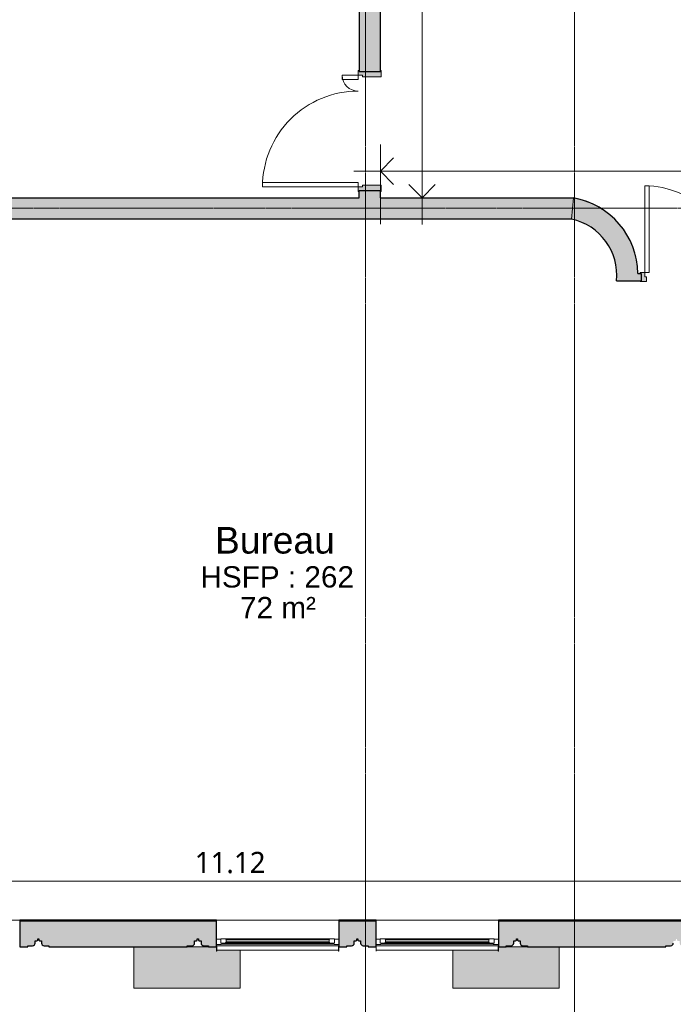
# Model space of a CAD drawing. Header units: millimetres. Extents: x -61176 to 31560, y -11428 to 53287.
# Tile 16 of 124: x -17420 to -11275, y -3639 to 5620. Entities that reach past the tile are written whole.
import ezdxf

# ---------------------------------------------------------------- set-up
doc = ezdxf.new("R2010")
doc.units = ezdxf.units.MM
doc.linetypes.add('Ligne de quadrillage', pattern=[22.225, 12.7, -3.175, 3.175, -3.175])
for name, color, linetype, lineweight in [('A-ANNO-DIMS', 211, 'Continuous', 9), ('A-ANNO-DIMS-100', 211, 'Continuous', 9), ('A-AREA-IDEN', 2, 'Continuous', 9), ('A-DOOR', 31, 'Continuous', 9), ('A-DOOR-FRAM', 31, 'Continuous', 9), ('A-FLOR', 192, 'Continuous', 9), ('A-FLOR-PATT', 8, 'Continuous', 9), ('A-GLAZ', 151, 'Continuous', 9), ('A-GLAZ-SILL', 1, 'Continuous', 9), ('A-WALL', 113, 'Continuous', 9), ('A-WALL-PATT', 111, 'Continuous', 25), ('I-WALL', 2, 'Continuous', 9), ('S-GRID', 1, 'Continuous', 9)]:
    doc.layers.add(name, color=color, linetype=linetype, lineweight=lineweight)
doc.styles.add('Arial_1', font='arial.ttf', dxfattribs={"height": 200})
doc.styles.add('Arial_B', font='txt', dxfattribs={"height": 250})
doc.styles.add('Trebuchet MS_B', font='txt', dxfattribs={"height": 200})
doc.dimstyles.new('Cotes_linéaires_rouge_2mm', dxfattribs={"dimscale": 304.8, "dimtxt": 206.190181, "dimasz": 0.410105, "dimexe": 0.82021, "dimexo": 0.0625, "dimgap": 0.065617, "dimtad": 1, "dimlfac": 0.001, "dimrnd": 0.01, "dimzin": 0, "dimdsep": 46, "dimtxsty": 'Trebuchet MS_B', "dimblk1": 'OPEN30', "dimblk2": 'OPEN30', "dimsah": 1, "dimcen": 0.09, "dimdle": 0.82021, "dimazin": 0, "dimtfac": 1, "dimtdec": 4, "dimtix": 1, "dimtmove": 0, "dimatfit": 3, "dimfxl": 1.64042, "dimfxlon": 1, "dimtvp": 1, "dimtolj": 1, "dimtzin": 0, "dimarcsym": 2})

# ---------------------------------------------------------------- blocks, each defined once
blk = doc.blocks.new('Fenêtre type 1 - 115 x 155 cm-1516674-Niveau 1')
at = {"layer": 'A-GLAZ'}
for p, q in [((575, 115), (-575, 115)), ((-575, 105), (-575, 115)), ((525, 100), (-525, 100)), ((575, 115), (575, 105)), ((-492.1, 90), (492.1, 90)), ((492.1, 50), (-492.1, 50)), ((-485, 82.9), (485, 82.9)), ((485, 57.1), (-485, 57.1))]:
    blk.add_line(p, q, dxfattribs=at)
at = {"layer": 'A-GLAZ', "lineweight": 18}
for p, q in [((-575, 105), (-575, 55)), ((-530, 105), (-575, 105)), ((-525, 100), (-530, 105)), ((-525, 90), (-525, 100)), ((530, 105), (525, 100)), ((525, 100), (525, 90)), ((575, 105), (530, 105)), ((575, 55), (575, 105)), ((-575, 55), (-535, 55)), ((-535, 90), (-535, 50)), ((-492.1, 90), (-535, 90)), ((-535, 55), (-535, 90)), ((-535, 90), (-525, 90)), ((-535, 50), (-492.1, 50)), ((-485, 82.9), (-492.1, 90)), ((-492.1, 50), (-485, 57.1)), ((-485, 57.1), (-485, 82.9)), ((-485, 80), (-485, 60)), ((485, 80), (-485, 80)), ((-485, 60), (485, 60)), ((492.1, 90), (485, 82.9)), ((485, 82.9), (485, 57.1)), ((485, 60), (485, 80)), ((485, 57.1), (492.1, 50)), ((535, 90), (492.1, 90)), ((492.1, 50), (535, 50)), ((525, 90), (535, 90)), ((535, 50), (535, 90)), ((535, 90), (535, 55)), ((535, 55), (575, 55))]:
    blk.add_line(p, q, dxfattribs=at)
at = {"layer": 'A-GLAZ-SILL'}
for p, q in [((-573, 166.5), (-575, 166.5)), ((-575, 152.3), (-575, 166.5)), ((-575, 166.5), (-573, 166.5)), ((-575, 125), (-575, 152.3)), ((-575, 115), (-575, 125)), ((-575, 105), (-575, 115)), ((-573, 166.5), (-573, 152.3)), ((573, 156.5), (-573, 156.5)), ((-573, 152.3), (-573, 115)), ((575, 166.5), (573, 166.5)), ((573, 166.5), (575, 166.5)), ((573, 152.3), (573, 166.5)), ((573, 153), (573, 156.5)), ((573, 115), (573, 152.3)), ((575, 166.5), (575, 152.3)), ((575, 152.3), (575, 125)), ((575, 125), (575, 115)), ((575, 115), (575, 105))]:
    blk.add_line(p, q, dxfattribs=at)
blk = doc.blocks.new('Tierce  160 - 1_10m x 2_04m-1265284-Niveau 1')
at = {"layer": 'A-DOOR-FRAM'}
h = blk.add_hatch(color=254, dxfattribs=at)
h.paths.add_polyline_path([(570, -108), (570, -100), (560, -100), (560, 100), (570, 100), (570, 108), (525, 108), (525, 68), (510, 68), (510, -108), (560, -108)])
h.paths.add_polyline_path([(-510, -108), (-510, 68), (-525, 68), (-525, 108), (-570, 108), (-570, 100), (-560, 100), (-560, -100), (-570, -100), (-570, -108), (-560, -108)])
at = {"layer": 'A-DOOR'}
for p, q in [((-485, 1008), (-525, 1008)), ((-525, 1008), (-525, 108)), ((-485, 108), (-485, 1008)), ((485, 108), (485, 258)), ((485, 258), (525, 258)), ((525, 258), (525, 108)), ((-525, 108), (-485, 108)), ((525, 108), (485, 108))]:
    blk.add_line(p, q, dxfattribs=at)
for centre, radius, start, end in [((-525, 108), 900, 360, 90), ((525, 108), 150, 90, 180)]:
    blk.add_arc(centre, radius, start, end, dxfattribs=at)
at = {"layer": 'A-DOOR-FRAM', "lineweight": 18}
for p, q in [((-570, 108), (-525, 108)), ((-570, 100), (-570, 108)), ((-560, 100), (-570, 100)), ((-560, -100), (-560, 100)), ((-525, 108), (-525, 68)), ((525, 108), (570, 108)), ((525, 68), (525, 108)), ((560, 100), (560, -100)), ((570, 100), (560, 100)), ((570, 108), (570, 100)), ((-525, 68), (-510, 68)), ((-510, 68), (-510, -108)), ((510, 68), (525, 68)), ((510, -108), (510, 68)), ((-570, -100), (-560, -100)), ((-570, -108), (-570, -100)), ((-510, -108), (-570, -108)), ((570, -108), (510, -108)), ((560, -100), (570, -100)), ((570, -100), (570, -108))]:
    blk.add_line(p, q, dxfattribs=at)
blk = doc.blocks.new('Double _R_ - 1_63m x 2_04m-1213485-Niveau 1')
at = {"layer": 'A-DOOR-FRAM'}
h = blk.add_hatch(color=254, dxfattribs=at)
h.paths.add_polyline_path([(-800, 43), (-860, 43), (-860, 35), (-850, 35), (-850, -35), (-860, -35), (-860, -43), (-815, -43), (-815, -3), (-800, -3)])
h.paths.add_polyline_path([(860, 43), (800, 43), (800, -3), (815, -3), (815, -43), (860, -43), (860, -35), (850, -35), (850, 35), (860, 35)])
at = {"layer": 'A-DOOR'}
for p, q in [((-815, -43), (-775, -43)), ((-815, -858), (-815, -43)), ((-775, -43), (-775, -858)), ((815, -43), (775, -43)), ((775, -43), (775, -858)), ((815, -858), (815, -43)), ((-775, -858), (-815, -858)), ((775, -858), (815, -858))]:
    blk.add_line(p, q, dxfattribs=at)
for centre, start, end in [((-815, -43), 270, 360), ((815, -43), 180, 270)]:
    blk.add_arc(centre, 815, start, end, dxfattribs=at)
at = {"layer": 'A-DOOR-FRAM', "lineweight": 18}
for p, q in [((-800, 43), (-860, 43)), ((-860, 43), (-860, 35)), ((-860, 35), (-850, 35)), ((-850, 35), (-850, -35)), ((-800, -3), (-800, 43)), ((860, 43), (800, 43)), ((800, 43), (800, -3)), ((850, 35), (860, 35)), ((850, -35), (850, 35)), ((860, 35), (860, 43)), ((-850, -35), (-860, -35)), ((-860, -35), (-860, -43)), ((-860, -43), (-815, -43)), ((-815, -43), (-815, -3)), ((-815, -3), (-800, -3)), ((800, -3), (815, -3)), ((815, -3), (815, -43)), ((815, -43), (860, -43)), ((860, -35), (850, -35)), ((860, -43), (860, -35))]:
    blk.add_line(p, q, dxfattribs=at)
blk = doc.blocks.new('DIMBLOCK134-Niveau 1')
at = {"layer": 'A-ANNO-DIMS-100'}
for p, q in [((-20956.3, -2980.8), (-20956.3, -2230.8)), ((-9833.7, -2980.8), (-9833.7, -2230.8)), ((-9583.7, -2480.8), (-21206.3, -2480.8)), ((-20956.3, -2480.8), (-20956.3, -2980.8)), ((-9833.7, -2480.8), (-9833.7, -2980.8))]:
    blk.add_line(p, q, dxfattribs=at)
at = {"layer": 'A-ANNO-DIMS-100', "lineweight": 25}
for p, q in [((-20956.3, -2480.8), (-20831.3, -2355.8)), ((-9833.7, -2480.8), (-9958.7, -2355.8)), ((-20956.3, -2480.8), (-20831.3, -2605.8)), ((-9833.7, -2480.8), (-9958.7, -2605.8))]:
    blk.add_line(p, q, dxfattribs=at)
at = {"layer": 'A-ANNO-DIMS-100', "color": 0, "insert": (-15774.2, -2204.9), "char_height": 200, "width": 910.033, "attachment_point": 1, "line_spacing_factor": 1.048425, "style": 'Trebuchet MS_B'}
blk.add_mtext('11.12', dxfattribs=at)
blk = doc.blocks.new('_Open30')
at = {"color": 0, "linetype": 'ByBlock', "lineweight": -2}
for p, q in [((-1, 0.268), (0, 0)), ((0, 0), (-1, -0.268)), ((0, 0), (-1, 0))]:
    blk.add_line(p, q, dxfattribs=at)
blk = doc.blocks.new('DIMBLOCK164-Niveau 1')
at = {"layer": 'A-ANNO-DIMS-100'}
for p, q in [((-13637.4, 13061.6), (-13637.4, 3694)), ((-13137.4, 12811.6), (-13887.4, 12811.6)), ((-13637.4, 12811.6), (-13137.4, 12811.6)), ((-13137.4, 3944), (-13887.4, 3944)), ((-13637.4, 3944), (-13137.4, 3944))]:
    blk.add_line(p, q, dxfattribs=at)
at = {"layer": 'A-ANNO-DIMS-100', "lineweight": 25}
for p, q in [((-13637.4, 12811.6), (-13762.4, 12686.6)), ((-13637.4, 12811.6), (-13512.4, 12686.6)), ((-13637.4, 3944), (-13762.4, 4069)), ((-13637.4, 3944), (-13512.4, 4069))]:
    blk.add_line(p, q, dxfattribs=at)
at = {"layer": 'A-ANNO-DIMS-100', "color": 0, "insert": (-13913.3, 8080.7), "char_height": 200, "width": 712.929, "attachment_point": 1, "rotation": 90, "line_spacing_factor": 1.048425, "style": 'Trebuchet MS_B'}
blk.add_mtext('8.87', dxfattribs=at)
blk = doc.blocks.new('DIMBLOCK186-Niveau 1')
at = {"layer": 'A-ANNO-DIMS-100'}
for p, q in [((-14029.1, 3696), (-14029.1, 4446)), ((-2408.4, 3696), (-2408.4, 4446)), ((-2158.4, 4196), (-14279.1, 4196)), ((-14029.1, 4196), (-14029.1, 3696)), ((-2408.4, 4196), (-2408.4, 3696))]:
    blk.add_line(p, q, dxfattribs=at)
at = {"layer": 'A-ANNO-DIMS-100', "lineweight": 25}
for p, q in [((-14029.1, 4196), (-13904.1, 4321)), ((-2408.4, 4196), (-2533.4, 4321)), ((-14029.1, 4196), (-13904.1, 4071)), ((-2408.4, 4196), (-2533.4, 4071))]:
    blk.add_line(p, q, dxfattribs=at)
at = {"layer": 'A-ANNO-DIMS-100', "color": 0, "insert": (-8598, 4472), "char_height": 200, "width": 910.033, "attachment_point": 1, "line_spacing_factor": 1.048425, "style": 'Trebuchet MS_B'}
blk.add_mtext('11.62', dxfattribs=at)

msp = doc.modelspace()

# ---------------------------------------------------------------- hatches: boundary and pattern name
at = {"layer": 'A-FLOR-PATT'}
h = msp.add_hatch(color=256, dxfattribs=at)
h.paths.add_polyline_path([(-12644.823, -3487.468), (-12348.247, -3487.468), (-12348.247, -3097.468), (-12919.823, -3097.468), (-12919.823, -3124.753), (-12921.254, -3125.472), (-12920.342, -3127.594), (-12921.103, -3128.968), (-12919.823, -3129.801), (-12921.823, -3131.674), (-12921.823, -3128.968), (-13348.247, -3128.968), (-13348.247, -3487.468), (-12761.195, -3487.468)])
h.paths.add_polyline_path([(-15458.687, -3487.468), (-15348.247, -3487.468), (-15348.247, -3128.968), (-15567.823, -3128.341), (-15567.823, -3124.753), (-15569.823, -3124.753), (-15569.823, -3097.468), (-16348.247, -3097.468), (-16348.247, -3487.468), (-16133.059, -3487.468)])
h.paths.add_polyline_path([(-12921.823, -3134.849), (-12921.823, -3131.674), (-12919.823, -3132.325)])
h.paths.add_polyline_path([(-21821.253, 223.989), (-21237.753, 223.989), (-21237.126, 744.58), (-21233.538, 744.58), (-21233.015, 746.58), (-21206.253, 746.58), (-21206.253, 821.58), (-21196.253, 821.58), (-21195.401, 873.05), (-21190.855, 881.749), (-21186.253, 886.312), (-21183.753, 888.23), (-21177.724, 890.728), (-21171.253, 891.58), (-21151.049, 891.58), (-21150.045, 912.83), (-21148.165, 914.668), (-21143.549, 916.58), (-21132.899, 916.58), (-21132.899, 926.58), (-21145.14, 927.238), (-21150.074, 930.401), (-21151.049, 935.59), (-21151.049, 951.58), (-21176.575, 952.153), (-21186.253, 956.58), (-21190.855, 961.185), (-21193.614, 965.399), (-21195.584, 970.836), (-21196.253, 976.58), (-21196.253, 1021.58), (-21206.253, 1021.58), (-21206.253, 1096.58), (-21233.538, 1096.58), (-21234.257, 1098.01), (-21236.379, 1097.098), (-21237.753, 1097.86), (-21238.586, 1096.58), (-21240.459, 1098.58), (-21237.753, 1098.58), (-21237.126, 2244.58), (-21233.538, 2244.58), (-21233.015, 2246.58), (-21206.253, 2246.58), (-21206.253, 2321.58), (-21196.253, 2321.58), (-21195.401, 2373.05), (-21190.855, 2381.749), (-21188.931, 2384.257), (-21183.753, 2388.23), (-21177.724, 2390.728), (-21171.253, 2391.58), (-21151.049, 2391.58), (-21150.045, 2412.83), (-21148.853, 2414.383), (-21143.549, 2416.58), (-21132.899, 2416.58), (-21133.549, 2426.58), (-21145.927, 2427.565), (-21150.074, 2430.401), (-21151.049, 2434.08), (-21151.049, 2451.58), (-21177.724, 2452.432), (-21183.753, 2454.929), (-21188.931, 2458.902), (-21193.252, 2464.921), (-21195.401, 2470.109), (-21196.253, 2476.58), (-21196.253, 2521.58), (-21206.253, 2521.58), (-21206.253, 3048.989), (-21821.253, 3048.989), (-21821.253, 654.198)])
h.paths.add_polyline_path([(-21241.11, 1096.58), (-21243.634, 1098.58), (-21240.459, 1098.58)])
at = {"layer": 'A-WALL', "transparency": 33554534}
h = msp.add_hatch(color=55, dxfattribs=at)
h.paths.add_polyline_path([(-14029.115, 3943.989), (-14029.115, 4013.989), (-14229.115, 4013.989), (-14229.115, 3943.989)])
h.paths.add_polyline_path([(-14029.115, 5133.989), (-14029.115, 9268.989), (-14229.115, 9268.989), (-14229.115, 5133.989)])
h.paths.add_polyline_path([(-14029.115, 10388.989), (-14029.115, 12811.551), (-14036.752, 12811.551), (-14036.752, 12881.551), (-14029.115, 12881.551), (-14029.115, 15530.032), (-14227.885, 15521.166), (-14229.115, 15540.443), (-14229.115, 10388.989)])
h.paths.add_polyline_path([(-14229.115, 18646.143), (-14029.115, 18646.143), (-14029.115, 25593.989), (-14229.115, 25593.989), (-14229.115, 21342.217)])
h = msp.add_hatch(color=55, dxfattribs=at)
h.paths.add_polyline_path([(-20956.253, 3743.989), (-12231.705, 3743.989), (-12212.705, 3943.989), (-20956.253, 3943.989), (-20956.253, 3802.375)])
h.paths.add_polyline_path([(-1971.23, 3743.989), (1724.643, 3743.989), (1724.643, 3943.989), (-2408.432, 3943.989), (-2408.432, 3743.989)])
h.paths.add_polyline_path([(-3700.657, 3743.989), (-3408.432, 3743.989), (-3408.432, 3943.989), (-3700.657, 3943.989), (-3700.657, 3843.989)])
h.paths.add_polyline_path([(5370.885, 3743.989), (5380.885, 3743.989), (5380.885, 3943.989), (2624.643, 3943.989), (2624.643, 3743.989), (5170.885, 3743.989)])
h.paths.add_polyline_path([(10570.885, 3743.989), (10570.885, 3943.989), (6407.979, 3943.989), (6407.979, 3743.989), (10167.48, 3743.989)])
h.paths.add_polyline_path([(-5753.749, 3743.989), (-5753.749, 3943.989), (-7609.748, 3943.989), (-7609.748, 3743.989), (-7366.213, 3743.989)])
h = msp.add_hatch(color=55, dxfattribs=at)
h.paths.add_polyline_path([(5080.177, -2857.468), (6930.177, -2857.468), (6930.177, -2847.468), (5080.177, -2847.468)])
h.paths.add_polyline_path([(3755.177, -2857.468), (3930.177, -2857.468), (3930.177, -2847.468), (3580.177, -2847.468), (3580.177, -2857.468)])
h.paths.add_polyline_path([(8080.177, -2857.468), (8430.177, -2857.468), (8430.177, -2847.468), (8080.177, -2847.468)])
h.paths.add_polyline_path([(9580.177, -2857.468), (10570.885, -2857.468), (10570.885, -2847.468), (9580.177, -2847.468)])
h.paths.add_polyline_path([(-744.823, -2857.468), (-569.823, -2857.468), (-569.823, -2847.468), (-919.823, -2847.468), (-919.823, -2857.468)])
h.paths.add_polyline_path([(-2069.823, -2857.468), (-2069.823, -2847.468), (-3919.823, -2847.468), (-3919.823, -2857.468), (-2374.623, -2857.468)])
h.paths.add_polyline_path([(2430.177, -2857.468), (2430.177, -2847.468), (580.177, -2847.468), (580.177, -2857.468), (2125.377, -2857.468)])
h.paths.add_polyline_path([(-5244.823, -2857.468), (-5069.823, -2857.468), (-5069.823, -2847.468), (-5419.823, -2847.468), (-5419.823, -2857.468)])
h.paths.add_polyline_path([(-6569.823, -2857.468), (-6569.823, -2847.468), (-8419.823, -2847.468), (-8419.823, -2857.468), (-6874.623, -2857.468)])
h.paths.add_polyline_path([(-15874.623, -2857.468), (-15569.823, -2857.468), (-15569.823, -2847.468), (-17419.823, -2847.468), (-17419.823, -2857.468), (-16807.432, -2857.468)])
h.paths.add_polyline_path([(-14069.823, -2857.468), (-14069.823, -2847.468), (-14419.823, -2847.468), (-14419.823, -2857.468), (-14109.941, -2857.468)])
h.paths.add_polyline_path([(-11374.623, -2857.468), (-11069.823, -2857.468), (-11069.823, -2847.468), (-12919.823, -2847.468), (-12919.823, -2857.468), (-11412.45, -2857.468)])
h.paths.add_polyline_path([(-9744.823, -2857.468), (-9569.823, -2857.468), (-9569.823, -2847.468), (-9919.823, -2847.468), (-9919.823, -2857.468)])
h.paths.add_polyline_path([(-20853.669, -2857.468), (-20069.823, -2857.468), (-20069.823, -2847.468), (-20966.253, -2847.468), (-20966.253, -2857.468)])
h.paths.add_polyline_path([(-18569.823, -2857.468), (-18569.823, -2847.468), (-18919.823, -2847.468), (-18919.823, -2857.468), (-18744.823, -2857.468)])
at = {"layer": 'A-WALL-PATT', "lineweight": 9, "transparency": 33554534}
h = msp.add_hatch(color=8, dxfattribs=at)
h.paths.add_polyline_path([(9580.177, -3097.468), (9655.177, -3097.468), (9655.177, -3087.468), (9700.177, -3087.468), (9712.677, -3084.119), (9721.828, -3074.968), (9725.177, -3062.468), (9725.177, -3042.265), (9742.677, -3042.265), (9747.98, -3040.068), (9750.177, -3034.765), (9750.177, -3024.114), (9760.177, -3024.114), (9760.177, -3034.765), (9762.374, -3040.068), (9767.677, -3042.265), (9785.177, -3042.265), (9785.177, -3062.468), (9788.526, -3074.968), (9797.677, -3084.119), (9810.177, -3087.468), (9855.177, -3087.468), (9855.177, -3097.468), (10580.885, -3097.468), (10580.885, -2857.468), (9580.177, -2857.468), (9580.177, -2972.468)])
h.paths.add_polyline_path([(3655.177, -3097.468), (3655.177, -3087.468), (3700.177, -3087.468), (3712.677, -3084.119), (3721.828, -3074.968), (3725.177, -3062.468), (3725.177, -3042.265), (3742.677, -3042.265), (3747.98, -3040.068), (3750.177, -3034.765), (3750.177, -3024.114), (3760.177, -3024.114), (3760.938, -3036.603), (3762.374, -3040.068), (3767.677, -3042.265), (3785.177, -3042.265), (3785.177, -3062.468), (3788.526, -3074.968), (3797.677, -3084.119), (3810.177, -3087.468), (3855.177, -3087.468), (3855.177, -3097.468), (3930.177, -3097.468), (3930.177, -2857.468), (3580.177, -2857.468), (3580.177, -3097.468)])
h.paths.add_polyline_path([(6121.243, -3097.468), (6655.177, -3097.468), (6655.177, -3087.468), (6700.177, -3087.468), (6712.677, -3084.119), (6721.828, -3074.968), (6725.177, -3062.468), (6725.177, -3042.265), (6742.677, -3042.265), (6747.98, -3040.068), (6750.177, -3034.765), (6750.177, -3024.114), (6760.177, -3024.114), (6760.177, -3034.765), (6762.374, -3040.068), (6767.677, -3042.265), (6785.177, -3042.265), (6785.177, -3062.468), (6788.526, -3074.968), (6797.677, -3084.119), (6810.177, -3087.468), (6855.177, -3087.468), (6855.177, -3097.468), (6930.177, -3097.468), (6930.177, -2857.468), (5080.177, -2857.468), (5080.177, -3097.468), (5155.177, -3097.468), (5155.177, -3087.468), (5200.177, -3087.468), (5212.677, -3084.119), (5221.828, -3074.968), (5225.177, -3062.468), (5225.177, -3042.265), (5242.677, -3042.265), (5247.98, -3040.068), (5250.177, -3034.765), (5250.177, -3024.114), (5260.177, -3024.114), (5260.177, -3034.765), (5262.374, -3040.068), (5267.677, -3042.265), (5285.177, -3042.265), (5285.177, -3062.468), (5288.526, -3074.968), (5297.677, -3084.119), (5310.177, -3087.468), (5355.177, -3087.468), (5355.177, -3097.468), (5446.87, -3097.468)])
h.paths.add_polyline_path([(8155.177, -3097.468), (8155.177, -3087.468), (8200.177, -3087.468), (8212.677, -3084.119), (8221.828, -3074.968), (8225.177, -3062.468), (8225.177, -3042.265), (8242.677, -3042.265), (8247.98, -3040.068), (8250.177, -3034.765), (8250.177, -3024.114), (8260.177, -3024.114), (8260.177, -3034.765), (8262.374, -3040.068), (8267.677, -3042.265), (8285.177, -3042.265), (8285.177, -3062.468), (8288.526, -3074.968), (8297.677, -3084.119), (8310.177, -3087.468), (8355.177, -3087.468), (8355.177, -3097.468), (8430.177, -3097.468), (8430.177, -2857.468), (8080.177, -2857.468), (8080.177, -3097.468), (8144.362, -3097.468)])
h.paths.add_polyline_path([(-2645.603, -3097.468), (-2344.823, -3097.468), (-2344.823, -3087.468), (-2299.823, -3087.468), (-2287.323, -3084.119), (-2278.172, -3074.968), (-2274.823, -3062.468), (-2274.823, -3042.265), (-2257.323, -3042.265), (-2252.02, -3040.068), (-2249.823, -3034.765), (-2249.823, -3024.114), (-2239.823, -3024.114), (-2239.823, -3034.765), (-2237.626, -3040.068), (-2232.323, -3042.265), (-2214.823, -3042.265), (-2214.823, -3062.468), (-2211.474, -3074.968), (-2202.323, -3084.119), (-2189.823, -3087.468), (-2144.823, -3087.468), (-2144.823, -3097.468), (-2069.823, -3097.468), (-2069.823, -2857.468), (-3919.823, -2857.468), (-3919.823, -3097.468), (-3844.823, -3097.468), (-3844.823, -3087.468), (-3799.823, -3087.468), (-3787.323, -3084.119), (-3778.172, -3074.968), (-3774.823, -3062.468), (-3774.823, -3042.265), (-3757.323, -3042.265), (-3752.02, -3040.068), (-3749.823, -3034.765), (-3749.823, -3024.114), (-3739.823, -3024.114), (-3739.823, -3034.765), (-3737.626, -3040.068), (-3732.323, -3042.265), (-3714.823, -3042.265), (-3714.823, -3062.468), (-3711.474, -3074.968), (-3702.323, -3084.119), (-3689.823, -3087.468), (-3644.823, -3087.468), (-3644.823, -3097.468), (-3319.976, -3097.468)])
h.paths.add_polyline_path([(2155.177, -3097.468), (2155.177, -3087.468), (2200.177, -3087.468), (2212.677, -3084.119), (2221.828, -3074.968), (2225.177, -3062.468), (2225.177, -3042.265), (2242.677, -3042.265), (2247.98, -3040.068), (2250.177, -3034.765), (2250.177, -3024.114), (2260.177, -3024.114), (2260.177, -3034.765), (2262.374, -3040.068), (2267.677, -3042.265), (2285.177, -3042.265), (2285.177, -3062.468), (2288.526, -3074.968), (2297.677, -3084.119), (2310.177, -3087.468), (2355.177, -3087.468), (2355.177, -3097.468), (2430.177, -3097.468), (2430.177, -2857.468), (580.177, -2857.468), (580.177, -3097.468), (655.177, -3097.468), (655.177, -3087.468), (700.177, -3087.468), (712.677, -3084.119), (721.828, -3074.968), (725.177, -3062.468), (726.261, -3042.265), (742.677, -3042.265), (747.98, -3040.068), (750.177, -3034.765), (750.177, -3024.114), (760.177, -3024.114), (760.177, -3034.765), (762.374, -3040.068), (767.677, -3042.265), (785.177, -3042.265), (785.177, -3062.468), (788.526, -3074.968), (797.677, -3084.119), (810.177, -3087.468), (855.177, -3087.468), (855.177, -3097.468), (2125.377, -3097.468)])
h.paths.add_polyline_path([(-622.485, -3097.468), (-569.823, -3097.468), (-569.823, -2857.468), (-919.823, -2857.468), (-919.823, -3097.468), (-844.823, -3097.468), (-844.823, -3087.468), (-799.823, -3087.468), (-787.323, -3084.119), (-778.172, -3074.968), (-774.823, -3062.468), (-774.823, -3042.265), (-757.323, -3042.265), (-752.02, -3040.068), (-749.823, -3034.765), (-749.823, -3024.114), (-739.823, -3024.114), (-739.823, -3034.765), (-737.626, -3040.068), (-732.323, -3042.265), (-714.823, -3042.265), (-714.823, -3062.468), (-711.474, -3074.968), (-702.323, -3084.119), (-689.823, -3087.468), (-644.823, -3087.468), (-644.823, -3097.468)])
h.paths.add_polyline_path([(-9919.823, -3097.468), (-9844.823, -3097.468), (-9844.823, -3087.468), (-9799.823, -3087.468), (-9787.323, -3084.119), (-9778.172, -3074.968), (-9774.823, -3062.468), (-9774.823, -3042.265), (-9757.323, -3042.265), (-9752.02, -3040.068), (-9749.823, -3034.765), (-9749.823, -3024.114), (-9739.823, -3024.114), (-9739.823, -3034.765), (-9737.626, -3040.068), (-9732.323, -3042.265), (-9714.823, -3042.265), (-9714.823, -3062.468), (-9711.474, -3074.968), (-9702.323, -3084.119), (-9689.823, -3087.468), (-9644.823, -3087.468), (-9644.823, -3097.468), (-9569.823, -3097.468), (-9569.823, -2857.468), (-9919.823, -2857.468), (-9919.823, -2972.468)])
h.paths.add_polyline_path([(-11069.823, -3097.468), (-11069.823, -2857.468), (-12919.823, -2857.468), (-12919.823, -3097.468), (-12844.823, -3097.468), (-12844.823, -3087.468), (-12799.823, -3087.468), (-12787.323, -3084.119), (-12778.172, -3074.968), (-12774.823, -3062.468), (-12774.823, -3042.265), (-12757.323, -3042.265), (-12752.02, -3040.068), (-12749.823, -3034.765), (-12749.823, -3024.114), (-12739.823, -3024.114), (-12739.823, -3034.765), (-12737.626, -3040.068), (-12732.323, -3042.265), (-12714.823, -3042.265), (-12714.823, -3062.468), (-12711.474, -3074.968), (-12702.323, -3084.119), (-12689.823, -3087.468), (-12644.823, -3087.468), (-12644.823, -3097.468), (-11344.823, -3097.468), (-11344.823, -3087.468), (-11299.823, -3087.468), (-11287.323, -3084.119), (-11278.172, -3074.968), (-11274.823, -3062.468), (-11274.823, -3042.265), (-11257.323, -3042.265), (-11252.02, -3040.068), (-11249.823, -3034.765), (-11249.823, -3024.114), (-11239.823, -3024.114), (-11239.823, -3034.765), (-11237.626, -3040.068), (-11232.323, -3042.265), (-11214.823, -3042.265), (-11214.823, -3062.468), (-11211.474, -3074.968), (-11202.323, -3084.119), (-11189.823, -3087.468), (-11144.823, -3087.468), (-11144.823, -3097.468), (-11075.263, -3097.468)])
h.paths.add_polyline_path([(-6644.823, -3097.468), (-6569.823, -3097.468), (-6569.823, -2857.468), (-8419.823, -2857.468), (-8419.823, -3097.468), (-8344.823, -3097.468), (-8344.823, -3087.468), (-8299.823, -3087.468), (-8287.323, -3084.119), (-8278.172, -3074.968), (-8274.823, -3062.468), (-8274.823, -3042.265), (-8257.323, -3042.265), (-8252.02, -3040.068), (-8249.823, -3034.765), (-8249.823, -3024.114), (-8239.823, -3024.114), (-8239.823, -3034.765), (-8237.626, -3040.068), (-8232.323, -3042.265), (-8214.823, -3042.265), (-8214.823, -3062.468), (-8211.474, -3074.968), (-8202.323, -3084.119), (-8189.823, -3087.468), (-8144.823, -3087.468), (-8144.823, -3097.468), (-6844.823, -3097.468), (-6844.823, -3087.468), (-6799.823, -3087.468), (-6787.323, -3084.119), (-6778.172, -3074.968), (-6774.823, -3062.468), (-6774.823, -3042.265), (-6757.323, -3042.265), (-6752.02, -3040.068), (-6749.823, -3034.765), (-6749.823, -3024.114), (-6739.823, -3024.114), (-6739.823, -3034.765), (-6737.626, -3040.068), (-6732.323, -3042.265), (-6714.823, -3042.265), (-6714.823, -3062.468), (-6711.474, -3074.968), (-6702.323, -3084.119), (-6689.823, -3087.468), (-6644.823, -3087.468)])
h.paths.add_polyline_path([(-5344.823, -3097.468), (-5344.823, -3087.468), (-5299.823, -3087.468), (-5287.323, -3084.119), (-5278.172, -3074.968), (-5274.823, -3062.468), (-5274.823, -3042.265), (-5257.323, -3042.265), (-5252.02, -3040.068), (-5249.823, -3034.765), (-5249.823, -3024.114), (-5239.823, -3024.114), (-5239.823, -3034.765), (-5237.626, -3040.068), (-5232.323, -3042.265), (-5214.823, -3042.265), (-5214.823, -3062.468), (-5211.474, -3074.968), (-5202.323, -3084.119), (-5189.823, -3087.468), (-5144.823, -3087.468), (-5144.823, -3097.468), (-5069.823, -3097.468), (-5069.823, -2857.468), (-5419.823, -2857.468), (-5419.823, -3097.468)])
h.paths.add_polyline_path([(-17144.823, -3097.468), (-15844.823, -3097.468), (-15844.823, -3087.468), (-15795.873, -3086.41), (-15787.323, -3084.119), (-15778.172, -3074.968), (-15774.823, -3062.468), (-15774.823, -3042.265), (-15757.323, -3042.265), (-15752.02, -3040.068), (-15749.823, -3034.765), (-15749.823, -3024.114), (-15739.823, -3024.114), (-15739.823, -3034.765), (-15737.626, -3040.068), (-15732.323, -3042.265), (-15714.823, -3042.265), (-15714.823, -3062.468), (-15711.474, -3074.968), (-15702.323, -3084.119), (-15689.823, -3087.468), (-15644.823, -3087.468), (-15644.823, -3097.468), (-15569.823, -3097.468), (-15569.823, -2857.468), (-17419.823, -2857.468), (-17419.823, -3097.468), (-17344.823, -3097.468), (-17344.823, -3087.468), (-17299.823, -3087.468), (-17287.323, -3084.119), (-17278.172, -3074.968), (-17274.823, -3062.468), (-17274.823, -3042.265), (-17257.323, -3042.265), (-17252.02, -3040.068), (-17249.823, -3034.765), (-17249.823, -3024.114), (-17239.823, -3024.114), (-17239.823, -3034.765), (-17237.626, -3040.068), (-17232.323, -3042.265), (-17214.823, -3042.265), (-17214.823, -3062.468), (-17211.474, -3074.968), (-17202.323, -3084.119), (-17189.823, -3087.468), (-17144.823, -3087.468)])
h.paths.add_polyline_path([(-18644.823, -3097.468), (-18569.823, -3097.468), (-18569.823, -2857.468), (-18919.823, -2857.468), (-18919.823, -3097.468), (-18844.823, -3097.468), (-18844.823, -3087.468), (-18799.823, -3087.468), (-18787.323, -3084.119), (-18778.172, -3074.968), (-18774.823, -3062.468), (-18774.823, -3042.265), (-18757.323, -3042.265), (-18752.02, -3040.068), (-18749.823, -3034.765), (-18749.823, -3024.114), (-18739.823, -3024.114), (-18739.823, -3034.765), (-18737.626, -3040.068), (-18732.323, -3042.265), (-18714.823, -3042.265), (-18714.823, -3062.468), (-18711.474, -3074.968), (-18702.323, -3084.119), (-18689.823, -3087.468), (-18644.823, -3087.468)])
h.paths.add_polyline_path([(-14419.823, -3097.468), (-14344.823, -3097.468), (-14344.823, -3087.468), (-14299.823, -3087.468), (-14287.323, -3084.119), (-14278.172, -3074.968), (-14274.823, -3062.468), (-14274.823, -3042.265), (-14257.323, -3042.265), (-14252.02, -3040.068), (-14249.823, -3034.765), (-14249.823, -3024.114), (-14239.823, -3024.114), (-14239.823, -3034.765), (-14237.626, -3040.068), (-14232.323, -3042.265), (-14214.823, -3042.265), (-14214.823, -3062.468), (-14211.474, -3074.968), (-14202.323, -3084.119), (-14189.823, -3087.468), (-14144.823, -3087.468), (-14144.823, -3097.468), (-14069.823, -3097.468), (-14069.823, -2857.468), (-14419.823, -2857.468), (-14419.823, -2972.468)])
h.paths.add_polyline_path([(-20069.823, -3097.468), (-20069.823, -2857.468), (-21206.253, -2857.468), (-21206.253, -3097.468), (-20344.823, -3097.468), (-20344.823, -3087.468), (-20299.823, -3087.468), (-20287.323, -3084.119), (-20278.172, -3074.968), (-20274.823, -3062.468), (-20274.823, -3042.265), (-20257.323, -3042.265), (-20252.02, -3040.068), (-20249.823, -3034.765), (-20249.823, -3024.114), (-20239.823, -3024.114), (-20239.823, -3034.765), (-20237.626, -3040.068), (-20232.323, -3042.265), (-20214.823, -3042.265), (-20214.823, -3062.468), (-20211.474, -3074.968), (-20202.323, -3084.119), (-20189.823, -3087.468), (-20144.823, -3087.468), (-20144.823, -3097.468)])
at = {"layer": 'I-WALL', "transparency": 33554534}
msp.add_hatch(color=55, dxfattribs=at).paths.add_polyline_path([(-11608.882, 3165.019), (-11607.037, 3200.019), (-11606.867, 3235.067), (-11613.277, 3318.934), (-11629.25, 3401.563), (-11654.576, 3481.821), (-11688.921, 3558.654), (-11731.834, 3631.05), (-11782.751, 3698.06), (-11841.002, 3758.801), (-11905.822, 3812.477), (-11976.36, 3858.381), (-12051.688, 3895.911), (-12130.816, 3924.572), (-12212.705, 3943.989), (-12231.705, 3743.989), (-12156.287, 3722.358), (-12084.852, 3689.912), (-12018.94, 3647.351), (-11959.975, 3595.593), (-11909.228, 3535.755), (-11867.794, 3469.129), (-11836.569, 3397.152), (-11816.224, 3321.377), (-11807.199, 3243.439), (-11809.69, 3165.019)])
h = msp.add_hatch(color=55, dxfattribs=at)
h.paths.add_polyline_path([(-11577.085, 3165.019), (-11577.085, 3235.019), (-11606.865, 3235.019), (-11607.038, 3199.995), (-11608.882, 3165.019)])
h.paths.add_polyline_path([(-9877.085, 3165.019), (-9833.749, 3165.019), (-9833.749, 3235.019), (-9877.085, 3235.019)])
h.paths.add_polyline_path([(-9613.749, 3165.019), (-9603.749, 3165.019), (-9603.749, 3235.019), (-9613.749, 3235.019)])
h.paths.add_polyline_path([(-8483.749, 3165.019), (-8418.749, 3165.019), (-8418.749, 3235.019), (-8483.749, 3235.019)])

# ---------------------------------------------------------------- linework, layer by layer
at = {"layer": 'A-FLOR'}
for p, q in [((-20069.823, -2847.468), (-11069.823, -2847.468)), ((-16348.247, -3097.468), (-16348.247, -3487.468)), ((-15644.823, -3097.468), (-15844.823, -3097.468)), ((-15348.247, -3487.468), (-15348.247, -3128.719)), ((-13348.247, -3128.809), (-13348.247, -3487.468)), ((-12348.247, -3097.468), (-12919.823, -3097.468)), ((-12348.247, -3487.468), (-12348.247, -3097.468)), ((-16348.247, -3487.468), (-15348.247, -3487.468)), ((-13348.247, -3487.468), (-12348.247, -3487.468))]:
    msp.add_line(p, q, dxfattribs=at)
at = {"layer": 'A-WALL', "lineweight": 25}
for p, q in [((-14029.115, 5133.989), (-14029.115, 9268.989)), ((-14229.115, 8993.989), (-14229.115, 5133.989)), ((-14229.115, 5133.989), (-14029.115, 5133.989)), ((-14229.115, 3943.989), (-14229.115, 4013.989)), ((-14229.115, 4013.989), (-14029.115, 4013.989)), ((-14029.115, 3943.989), (-14029.115, 4013.989)), ((-20956.253, 3943.989), (-14229.115, 3943.989)), ((-14029.115, 3943.989), (-12212.705, 3943.989)), ((-12231.705, 3743.989), (-20956.253, 3743.989)), ((-15569.823, -2847.468), (-17419.823, -2847.468)), ((-17419.823, -2847.468), (-17419.823, -3097.468)), ((-15569.823, -3097.468), (-15569.823, -2847.468)), ((-14069.823, -2847.468), (-14419.823, -2847.468)), ((-14419.823, -2847.468), (-14419.823, -3097.468)), ((-14069.823, -3097.468), (-14069.823, -2847.468)), ((-11069.823, -2847.468), (-12919.823, -2847.468)), ((-12919.823, -2847.468), (-12919.823, -3097.468)), ((-17274.823, -3062.468), (-17274.823, -3042.265)), ((-17274.823, -3042.265), (-17257.323, -3042.265)), ((-17249.823, -3034.765), (-17249.823, -3024.114)), ((-17249.823, -3024.114), (-17239.823, -3024.114)), ((-17239.823, -3024.114), (-17239.823, -3034.765)), ((-17232.323, -3042.265), (-17214.823, -3042.265)), ((-17214.823, -3042.265), (-17214.823, -3062.468)), ((-15774.823, -3062.468), (-15774.823, -3042.265)), ((-15774.823, -3042.265), (-15757.323, -3042.265)), ((-15749.823, -3034.765), (-15749.823, -3024.114)), ((-15749.823, -3024.114), (-15739.823, -3024.114)), ((-15739.823, -3024.114), (-15739.823, -3034.765)), ((-15732.323, -3042.265), (-15714.823, -3042.265)), ((-15714.823, -3042.265), (-15714.823, -3062.468)), ((-14274.823, -3062.468), (-14274.823, -3042.265)), ((-14274.823, -3042.265), (-14257.323, -3042.265)), ((-14249.823, -3034.765), (-14249.823, -3024.114)), ((-14249.823, -3024.114), (-14239.823, -3024.114)), ((-14239.823, -3024.114), (-14239.823, -3034.765)), ((-14232.323, -3042.265), (-14214.823, -3042.265)), ((-14214.823, -3042.265), (-14214.823, -3062.468)), ((-12774.823, -3062.468), (-12774.823, -3042.265)), ((-12774.823, -3042.265), (-12757.323, -3042.265)), ((-12749.823, -3034.765), (-12749.823, -3024.114)), ((-12749.823, -3024.114), (-12739.823, -3024.114)), ((-12739.823, -3024.114), (-12739.823, -3034.765)), ((-12732.323, -3042.265), (-12714.823, -3042.265)), ((-12714.823, -3042.265), (-12714.823, -3062.468)), ((-17419.823, -3097.468), (-17344.823, -3097.468)), ((-17344.823, -3097.468), (-17344.823, -3087.468)), ((-17344.823, -3087.468), (-17299.823, -3087.468)), ((-17189.823, -3087.468), (-17144.823, -3087.468)), ((-17144.823, -3087.468), (-17144.823, -3097.468)), ((-17144.823, -3097.468), (-15844.823, -3097.468)), ((-15844.823, -3097.468), (-15844.823, -3087.468)), ((-15844.823, -3087.468), (-15799.823, -3087.468)), ((-15689.823, -3087.468), (-15644.823, -3087.468)), ((-15644.823, -3087.468), (-15644.823, -3097.468)), ((-15644.823, -3097.468), (-15569.823, -3097.468)), ((-14419.823, -3097.468), (-14344.823, -3097.468)), ((-14344.823, -3097.468), (-14344.823, -3087.468)), ((-14344.823, -3087.468), (-14299.823, -3087.468)), ((-14189.823, -3087.468), (-14144.823, -3087.468)), ((-14144.823, -3087.468), (-14144.823, -3097.468)), ((-14144.823, -3097.468), (-14069.823, -3097.468)), ((-12919.823, -3097.468), (-12844.823, -3097.468)), ((-12844.823, -3097.468), (-12844.823, -3087.468)), ((-12844.823, -3087.468), (-12799.823, -3087.468)), ((-12689.823, -3087.468), (-12644.823, -3087.468)), ((-12644.823, -3087.468), (-12644.823, -3097.468)), ((-12644.823, -3097.468), (-11344.823, -3097.468)), ((-11344.823, -3097.468), (-11344.823, -3087.468)), ((-11344.823, -3087.468), (-11299.823, -3087.468))]:
    msp.add_line(p, q, dxfattribs=at)
at = {"layer": 'A-WALL'}
for p, q in [((-12231.705, 3743.989), (-12212.705, 3943.989)), ((-12212.705, 3943.989), (-12212.705, 3943.989)), ((-17419.823, -2857.468), (-15569.823, -2857.468)), ((-14419.823, -2857.468), (-14069.823, -2857.468)), ((-12919.823, -2857.468), (-11069.823, -2857.468))]:
    msp.add_line(p, q, dxfattribs=at)
at = {"layer": 'A-WALL', "lineweight": 25}
for centre, radius, start, end in [((-17257.323, -3034.765), 7.5, 270, 0), ((-17232.323, -3034.765), 7.5, 180, 270), ((-15757.323, -3034.765), 7.5, 270, 0), ((-15732.323, -3034.765), 7.5, 180, 270), ((-14257.323, -3034.765), 7.5, 270, 0), ((-14232.323, -3034.765), 7.5, 180, 270), ((-12757.323, -3034.765), 7.5, 270, 0), ((-12732.323, -3034.765), 7.5, 180, 270), ((-17299.823, -3062.468), 25, 270, 0), ((-17189.823, -3062.468), 25, 180, 270), ((-15799.823, -3062.468), 25, 270, 0), ((-15689.823, -3062.468), 25, 180, 270), ((-14299.823, -3062.468), 25, 270, 0), ((-14189.823, -3062.468), 25, 180, 270), ((-12799.823, -3062.468), 25, 270, 0), ((-12689.823, -3062.468), 25, 180, 270), ((-11299.823, -3062.468), 25, 270, 0)]:
    msp.add_arc(centre, radius, start, end, dxfattribs=at)
at = {"layer": 'A-WALL'}
for centre, radius, start, end in [((-17257.323, -3034.765), 7.5, 270, 0), ((-17232.323, -3034.765), 7.5, 180, 270), ((-15757.323, -3034.765), 7.5, 270, 0), ((-15732.323, -3034.765), 7.5, 180, 270), ((-14257.323, -3034.765), 7.5, 270, 0), ((-14232.323, -3034.765), 7.5, 180, 270), ((-12757.323, -3034.765), 7.5, 270, 0), ((-12732.323, -3034.765), 7.5, 180, 270), ((-17299.823, -3062.468), 25, 270, 0), ((-17189.823, -3062.468), 25, 180, 270), ((-15799.823, -3062.468), 25, 270, 0), ((-15689.823, -3062.468), 25, 180, 270), ((-14299.823, -3062.468), 25, 270, 0), ((-14189.823, -3062.468), 25, 180, 270), ((-12799.823, -3062.468), 25, 270, 0), ((-12689.823, -3062.468), 25, 180, 270), ((-11299.823, -3062.468), 25, 270, 0)]:
    msp.add_arc(centre, radius, start, end, dxfattribs=at)
at = {"layer": 'I-WALL'}
for p, q in [((-12212.705, 3943.989), (-12130.816, 3924.572)), ((-12130.81, 3924.57), (-12051.688, 3895.911)), ((-12051.68, 3895.907), (-11976.36, 3858.381)), ((-11976.351, 3858.376), (-11905.822, 3812.477)), ((-11905.814, 3812.471), (-11841.002, 3758.801)), ((-11840.996, 3758.795), (-11782.751, 3698.06)), ((-11782.747, 3698.055), (-11731.834, 3631.05)), ((-11731.833, 3631.048), (-11688.922, 3558.655)), ((-11688.921, 3558.654), (-11654.578, 3481.826)), ((-11654.576, 3481.822), (-11629.252, 3401.571)), ((-11629.251, 3401.563), (-11613.278, 3318.944)), ((-11613.277, 3318.934), (-11606.867, 3235.067))]:
    msp.add_line(p, q, dxfattribs=at)
at = {"layer": 'I-WALL', "lineweight": 25}
for p, q in [((-11809.69, 3165.019), (-11577.085, 3165.019)), ((-11606.865, 3235.019), (-11577.085, 3235.019)), ((-11577.085, 3235.019), (-11577.085, 3165.019))]:
    msp.add_line(p, q, dxfattribs=at)
for radius, start, end in [(734.123, 1.0834648, 79.9467), (534.123, 353.9689933, 78.208152)]:
    msp.add_arc((-12340.857, 3221.138), radius, start, end, dxfattribs=at)
at = {"layer": 'I-WALL'}
msp.add_arc((-12340.857, 3221.138), 534.123, 353.9689933, 78.208152, dxfattribs=at)
at = {"layer": 'S-GRID', "linetype": 'Ligne de quadrillage', "lineweight": 18}
for p, q in [((-14169.115, -9486.555), (-14169.115, 51986.924)), ((-12204.115, -9486.555), (-12204.115, 51986.924)), ((-61176.497, 3848.989), (30259.658, 3848.989))]:
    msp.add_line(p, q, dxfattribs=at)

# ---------------------------------------------------------------- block references
at = {"layer": 'A-DOOR'}
for name, p, rotation in [('Tierce  160 - 1_10m x 2_04m-1265284-Niveau 1', (-14129.115, 4573.989), 89.99999999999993), ('Double _R_ - 1_63m x 2_04m-1213485-Niveau 1', (-10727.085, 3200.019), 180)]:
    msp.add_blockref(name, p, dxfattribs=dict(at, rotation=rotation))
at = {"layer": 'A-GLAZ', "rotation": 180}
for p in [(-14994.823, -2972.468), (-13494.823, -2972.468)]:
    msp.add_blockref('Fenêtre type 1 - 115 x 155 cm-1516674-Niveau 1', p, dxfattribs=at)

# ---------------------------------------------------------------- texts
at = {"layer": 'A-AREA-IDEN', "attachment_point": 1}
for s, insert, char_height, width, style in [('Bureau', (-15583.736, 849.994), 250, 1451.05437, 'Arial_B'), ('HSFP : 262', (-15720.827, 480.853), 200, 1787.76312, 'Arial_1'), ('72 m²', (-15348.736, 192.08), 200, 881.85625, 'Arial_1')]:
    msp.add_mtext(s, dxfattribs=dict(at, insert=insert, char_height=char_height, width=width, style=style))

# ---------------------------------------------------------------- dimensions: what is measured, and where the dimension line sits
at = {"layer": 'A-ANNO-DIMS'}
for base, p1, p2, angle, override, picture, middle in [((-13637.391, 3943.989), (-13137.391, 12811.551), (-13137.391, 3943.989), 90, {"dimpost": '<>', "dimfxl": 8867.562161}, 'DIMBLOCK164-Niveau 1', (-13761.162, 8377.77)), ((-20956.253, -2480.83), (-9833.749, -2980.83), (-20956.253, -2980.83), 0, {"dimpost": '<>', "dimfxl": 11122.503637}, 'DIMBLOCK134-Niveau 1', (-15395.001, -2357.059))]:
    dim = msp.add_linear_dim(base=base, p1=p1, p2=p2, angle=angle, dimstyle='Cotes_linéaires_rouge_2mm', override=override, dxfattribs=at)
    dim.commit()
    dim.dimension.update_dxf_attribs({"geometry": picture, "text_midpoint": middle})
dim = msp.add_linear_dim(base=(-14029.115, 4196.043), p1=(-2408.432, 3696.043), p2=(-14029.115, 3696.043), dimstyle='Cotes_linéaires_rouge_2mm', override={"dimpost": '<>', "dimfxl": 11620.683101}, dxfattribs=at)
dim.commit()
dim.dimension.update_dxf_attribs({"geometry": 'DIMBLOCK186-Niveau 1', "text_midpoint": (-8218.774, 4320.016)})

doc.saveas('drawing.dxf')
